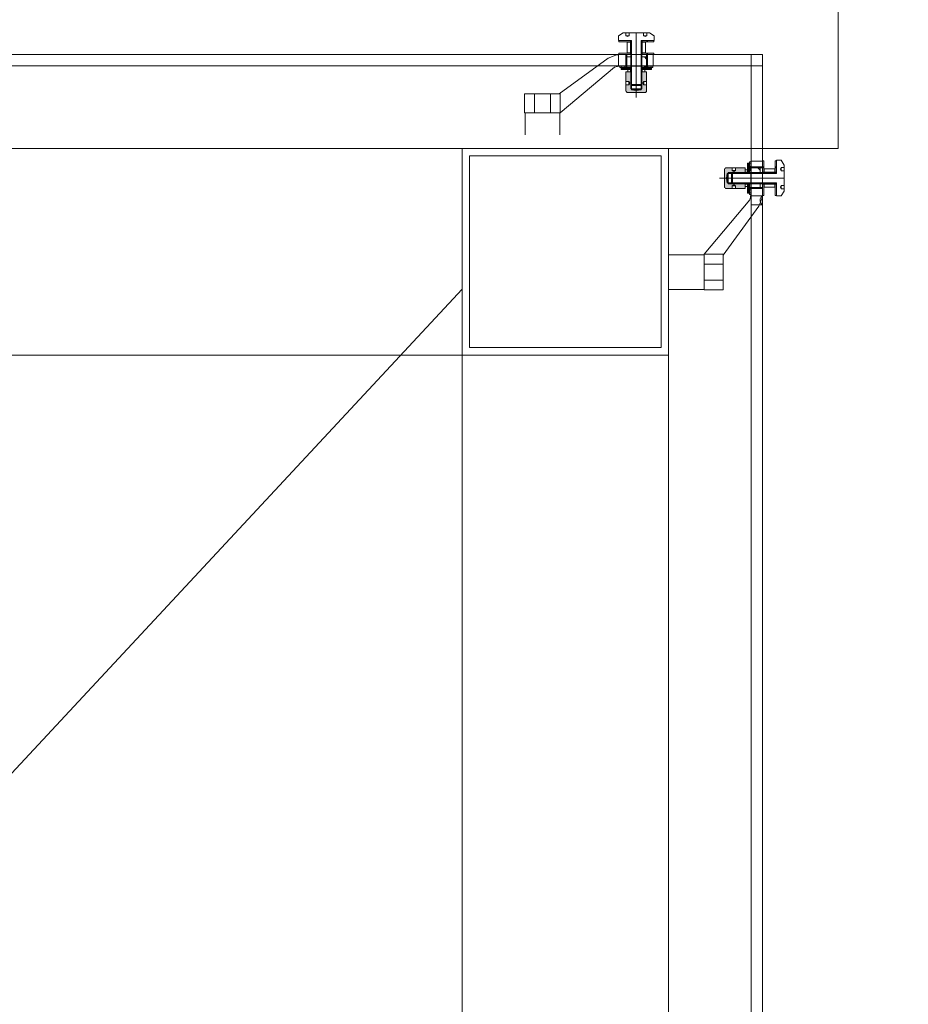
# Model space of a CAD drawing. Header units: inches. Extents: x -647532 to 3008597, y -136987 to 2557681.
# Tile 13 of 153: x 56935 to 57881, y 23351 to 24399. Entities that reach past the tile are written whole.
import ezdxf
from ezdxf import colors
from ezdxf.entities.mleader import LeaderData, LeaderLine
from ezdxf.enums import TextEntityAlignment as Align
from ezdxf.math import Vec2, Vec3

# ---------------------------------------------------------------- set-up
doc = ezdxf.new("R2010")
doc.units = ezdxf.units.IN
doc.header["$MEASUREMENT"] = 0
doc.linetypes.add('a_base _85_a_base _85_WEST PTB LVL 2 - FACADE$0$DASHED', pattern=[0.75, 0.5, -0.25])
doc.layers.add('ARCH', color=8, linetype='Continuous')
for name, color, linetype, lineweight in [('FURN', 8, 'Continuous', 5), ('FURN-HATCH', 8, 'Continuous', 5), ('YD-EXTERNAL 4', 8, 'Continuous', 5)]:
    doc.layers.add(name, color=color, linetype=linetype, lineweight=lineweight)
doc.styles.add('ARIAL', font='arial.ttf')
doc.styles.get("Standard").update_dxf_attribs({"font": 'arial.ttf'})

# ---------------------------------------------------------------- blocks, each defined once
blk = doc.blocks.new('_TagSlot')
at = {"color": 0, "linetype": 'ByBlock', "lineweight": -2, "transparency": 16777216}
for p, q in [((-4, 4), (4, 4)), ((-4, -4), (4, -4))]:
    blk.add_line(p, q, dxfattribs=at)
for centre, start, end in [((-4, 0), 90, 270), ((4, 0), 270, 90)]:
    blk.add_arc(centre, 4, start, end, dxfattribs=at)
at = {"layer": 'FURN', "color": 0, "transparency": 16777216, "style": 'ARIAL'}
blk.add_attdef('M-01', text='', height=2.5, dxfattribs=at).set_placement((0, -1.5), align=Align.CENTER)
blk = doc.blocks.new('_DotSmall')
at = {"color": 0, "linetype": 'ByBlock', "const_width": 0.5}
blk.add_lwpolyline([(-0.0625, 0, 1), (0.0625, 0, 1)], format="xyb", close=True, dxfattribs=at)
blk = doc.blocks.new('ARCH')
at = {"layer": 'YD-EXTERNAL 4', "linetype": 'Continuous'}
h = blk.add_hatch(dxfattribs=at)
h.set_pattern_fill('A_BASE__85_A_BASE__85_AN_5B', color=256, style=0, pattern_type=2)
h.set_pattern_definition([(135, (58918.87, 23493.22), (84.1905, 84.1905), []), (45, (58918.87, 23493.22), (-84.1905, 84.1905), [])])
h.paths.add_polyline_path([(57600.985, 24364.116), (57600.985, 24375.615), (57597.485, 24375.615), (57597.485, 24364.116)])
h = blk.add_hatch(dxfattribs=at)
h.set_pattern_fill('A_BASE__85_A_BASE__85_AN_5B', color=256, style=0, pattern_type=2)
h.set_pattern_definition([(135, (58841.89, 23496.575), (44.9013, 44.9013), []), (45, (58841.89, 23496.575), (-44.9013, 44.9013), [])])
h.paths.add_polyline_path([(57597.486, 24377.366), (57597.486, 24375.866), (57609.736, 24375.866), (57609.736, 24377.366)])
h = blk.add_hatch(dxfattribs=at)
h.set_pattern_fill('A_BASE__85_A_BASE__85_AN_5B', color=256, style=0, pattern_type=2)
h.set_pattern_definition([(135, (58841.89, 23483.075), (44.9013, 44.9013), []), (45, (58841.89, 23483.075), (-44.9013, 44.9013), [])])
h.paths.add_polyline_path([(57597.486, 24363.866), (57597.486, 24362.366), (57609.736, 24362.366), (57609.736, 24363.866)])
h = blk.add_hatch(dxfattribs=at)
h.set_pattern_fill('A_BASE__85_A_BASE__85_AN_5B', color=256, style=0, pattern_type=2)
h.set_pattern_definition([(135, (59527.3, 23442.62), (56.127, 56.127), []), (45, (59527.3, 23442.62), (-56.127, 56.127), [])])
h.paths.add_polyline_path([(57597.236, 24359.866), (57597.236, 24348.366), (57603.474, 24348.366), (57603.474, 24348.766), (57603.874, 24348.766), (57603.874, 24348.366), (57606.679, 24348.366), (57606.679, 24348.766), (57607.079, 24348.766), (57607.079, 24348.366), (57608.736, 24348.366), (57608.736, 24349.866), (57602.236, 24349.866), (57602.236, 24359.866)])
for points in [[(57584.986, 24348.366), (57575.238, 24348.366), (57575.238, 24346.366), (57584.986, 24346.366)], [(57580.237, 24333.617), (57583.237, 24333.617), (57584.237, 24331.867), (57583.237, 24330.117), (57580.237, 24330.117), (57580.237, 24323.868), (57580.239, 24323.77), (57580.247, 24323.672), (57580.259, 24323.575), (57580.275, 24323.478), (57580.297, 24323.382), (57580.323, 24323.288), (57580.354, 24323.194), (57580.389, 24323.103), (57580.429, 24323.013), (57580.473, 24322.925), (57580.522, 24322.84), (57580.574, 24322.757), (57580.631, 24322.677), (57580.691, 24322.599), (57580.755, 24322.525), (57580.823, 24322.454), (57580.894, 24322.386), (57580.968, 24322.322), (57581.046, 24322.262), (57581.126, 24322.205), (57581.209, 24322.153), (57581.294, 24322.104), (57581.382, 24322.06), (57581.472, 24322.021), (57581.563, 24321.985), (57581.656, 24321.954), (57581.751, 24321.928), (57581.847, 24321.907), (57581.943, 24321.89), (57582.041, 24321.878), (57582.139, 24321.871), (57582.237, 24321.868), (57591.236, 24321.868), (57591.236, 24323.868), (57586.236, 24324.868), (57586.235, 24325.868), (57585.237, 24325.868), (57585.237, 24343.866), (57580.237, 24343.866)], [(57591.236, 24323.868), (57591.236, 24321.868), (57600.235, 24321.868), (57600.333, 24321.871), (57600.431, 24321.878), (57600.528, 24321.89), (57600.625, 24321.907), (57600.721, 24321.928), (57600.816, 24321.954), (57600.909, 24321.985), (57601, 24322.021), (57601.09, 24322.06), (57601.178, 24322.104), (57601.263, 24322.153), (57601.346, 24322.205), (57601.426, 24322.262), (57601.504, 24322.322), (57601.578, 24322.386), (57601.649, 24322.454), (57601.717, 24322.525), (57601.781, 24322.599), (57601.841, 24322.677), (57601.898, 24322.757), (57601.95, 24322.84), (57601.999, 24322.925), (57602.043, 24323.013), (57602.083, 24323.103), (57602.118, 24323.194), (57602.149, 24323.288), (57602.175, 24323.382), (57602.196, 24323.478), (57602.213, 24323.575), (57602.225, 24323.672), (57602.232, 24323.77), (57602.235, 24323.868), (57602.235, 24330.117), (57599.235, 24330.117), (57598.235, 24331.867), (57599.235, 24333.617), (57602.235, 24333.617), (57602.235, 24343.866), (57597.235, 24343.866), (57597.235, 24325.868), (57596.234, 24325.868), (57596.235, 24324.868)], [(57597.486, 24346.366), (57607.234, 24346.366), (57607.234, 24348.366), (57597.486, 24348.366)], [(57707.106, 24236.68), (57707.106, 24241.68), (57696.857, 24241.68), (57696.857, 24238.68), (57695.108, 24237.68), (57693.358, 24238.68), (57693.358, 24241.68), (57687.108, 24241.68), (57687.01, 24241.677), (57686.912, 24241.67), (57686.815, 24241.658), (57686.718, 24241.641), (57686.622, 24241.62), (57686.528, 24241.593), (57686.435, 24241.563), (57686.343, 24241.527), (57686.253, 24241.488), (57686.166, 24241.443), (57686.08, 24241.395), (57685.997, 24241.343), (57685.917, 24241.286), (57685.84, 24241.226), (57685.765, 24241.162), (57685.694, 24241.094), (57685.627, 24241.023), (57685.563, 24240.948), (57685.502, 24240.871), (57685.446, 24240.791), (57685.393, 24240.708), (57685.345, 24240.623), (57685.301, 24240.535), (57685.261, 24240.445), (57685.226, 24240.354), (57685.195, 24240.26), (57685.169, 24240.166), (57685.147, 24240.07), (57685.13, 24239.973), (57685.118, 24239.876), (57685.111, 24239.778), (57685.109, 24239.68), (57685.109, 24230.681), (57687.108, 24230.681), (57688.108, 24235.68), (57689.108, 24235.679), (57689.108, 24236.68), (57692.708, 24236.675)], [(57709.606, 24236.931), (57711.606, 24236.931), (57711.606, 24246.679), (57709.606, 24246.679)], [(57687.108, 24230.681), (57685.109, 24230.681), (57685.109, 24221.682), (57685.111, 24221.584), (57685.118, 24221.486), (57685.13, 24221.388), (57685.147, 24221.292), (57685.169, 24221.196), (57685.195, 24221.101), (57685.226, 24221.008), (57685.261, 24220.916), (57685.301, 24220.827), (57685.345, 24220.739), (57685.393, 24220.654), (57685.446, 24220.571), (57685.502, 24220.49), (57685.563, 24220.413), (57685.627, 24220.339), (57685.694, 24220.268), (57685.765, 24220.2), (57685.84, 24220.136), (57685.917, 24220.075), (57685.997, 24220.019), (57686.08, 24219.966), (57686.166, 24219.918), (57686.253, 24219.874), (57686.343, 24219.834), (57686.435, 24219.799), (57686.528, 24219.768), (57686.622, 24219.742), (57686.718, 24219.72), (57686.815, 24219.703), (57686.912, 24219.691), (57687.01, 24219.684), (57687.108, 24219.682), (57693.358, 24219.682), (57693.358, 24222.682), (57695.108, 24223.681), (57696.857, 24222.682), (57696.857, 24219.682), (57707.106, 24219.682), (57707.106, 24224.681), (57689.108, 24224.681), (57689.108, 24225.68), (57688.108, 24225.681)], [(57711.606, 24224.431), (57709.606, 24224.431), (57709.606, 24214.682), (57711.606, 24214.682)]]:
    blk.add_hatch(color=256, dxfattribs=at).paths.add_polyline_path(points)
h = blk.add_hatch(dxfattribs=at)
h.set_pattern_fill('A_BASE__85_A_BASE__85_AN_5B', color=256, style=0, pattern_type=2)
h.set_pattern_definition([(135, (56805.86, 26166.746), (56.127, 56.127), []), (45, (56805.86, 26166.746), (-56.127, 56.127), [])])
h.paths.add_polyline_path([(57712.006, 24242.918), (57711.606, 24242.918), (57711.606, 24236.681), (57723.106, 24236.681), (57723.106, 24241.681), (57713.106, 24241.681), (57713.106, 24248.181), (57711.606, 24248.181), (57711.606, 24246.523), (57712.006, 24246.523), (57712.006, 24246.123), (57711.606, 24246.123), (57711.606, 24243.318), (57712.006, 24243.318)])
h = blk.add_hatch(dxfattribs=at)
h.set_pattern_fill('A_BASE__85_A_BASE__85_AN_5B', color=256, style=0, pattern_type=2)
h.set_pattern_definition([(135, (56846.316, 25481.34), (44.9013, 44.9013), []), (45, (56846.316, 25481.34), (-44.9013, 44.9013), [])])
h.paths.add_polyline_path([(57727.106, 24236.931), (57727.106, 24249.181), (57725.606, 24249.181), (57725.606, 24236.931)])
h = blk.add_hatch(dxfattribs=at)
h.set_pattern_fill('A_BASE__85_A_BASE__85_AN_5B', color=256, style=0, pattern_type=2)
h.set_pattern_definition([(135, (56859.816, 25481.34), (44.9013, 44.9013), []), (45, (56859.816, 25481.34), (-44.9013, 44.9013), [])])
h.paths.add_polyline_path([(57740.606, 24236.931), (57740.606, 24249.181), (57739.106, 24249.181), (57739.106, 24236.931)])
h = blk.add_hatch(dxfattribs=at)
h.set_pattern_fill('A_BASE__85_A_BASE__85_AN_5B', color=256, style=0, pattern_type=2)
h.set_pattern_definition([(135, (56856.46, 25558.31), (84.1905, 84.1905), []), (45, (56856.46, 25558.31), (-84.1905, 84.1905), [])])
h.paths.add_polyline_path([(57727.357, 24240.43), (57727.357, 24236.93), (57738.855, 24236.93), (57738.855, 24240.43)])
at = {"layer": 'YD-EXTERNAL 4', "linetype": 'a_base _85_a_base _85_WEST PTB LVL 2 - FACADE$0$DASHED'}
blk.add_line((57806.082, 30512.363), (57806.196, 24262.366), dxfattribs=at)
at = {"layer": 'YD-EXTERNAL 4', "linetype": 'Continuous'}
for p, q in [((57577.236, 24385.366), (57572.236, 24382.366)), ((57605.236, 24385.366), (57577.236, 24385.366)), ((57579.986, 24382.366), (57579.986, 24385.366)), ((57583.486, 24385.366), (57583.486, 24382.366)), ((57591.236, 24385.931), (57591.236, 24316.514)), ((57598.986, 24382.366), (57598.986, 24385.366)), ((57602.486, 24385.366), (57602.486, 24382.366)), ((57610.236, 24382.366), (57605.236, 24385.366)), ((57572.236, 24382.366), (57572.236, 24377.366)), ((57586.236, 24377.366), (57572.236, 24377.366)), ((57572.736, 24377.366), (57572.736, 24375.866)), ((57585.236, 24375.866), (57572.736, 24375.866)), ((57581.736, 24381.366), (57579.986, 24382.366)), ((57583.486, 24382.366), (57579.986, 24382.366)), ((57585.236, 24375.615), (57581.487, 24375.615)), ((57581.487, 24375.615), (57581.487, 24364.116)), ((57583.486, 24382.366), (57581.736, 24381.366)), ((57584.986, 24377.366), (57584.986, 24375.866)), ((57584.987, 24375.615), (57584.987, 24364.116)), ((57585.236, 24377.366), (57585.236, 24330.366)), ((57586.236, 24377.366), (57586.236, 24329.366)), ((57596.236, 24377.366), (57610.236, 24377.366)), ((57596.236, 24377.366), (57596.236, 24329.366)), ((57597.236, 24377.366), (57597.236, 24330.366)), ((57609.736, 24375.866), (57597.236, 24375.866)), ((57600.985, 24375.615), (57597.236, 24375.615)), ((57597.485, 24375.615), (57597.485, 24364.116)), ((57597.486, 24377.366), (57597.486, 24375.866)), ((57600.736, 24381.366), (57598.986, 24382.366)), ((57602.486, 24382.366), (57598.986, 24382.366)), ((57602.486, 24382.366), (57600.736, 24381.366)), ((57600.985, 24375.615), (57600.985, 24364.116)), ((57609.736, 24377.366), (57609.736, 24375.866)), ((57610.236, 24382.366), (57610.236, 24377.366)), ((57572.736, 24363.866), (57572.736, 24362.366)), ((57585.236, 24363.866), (57572.736, 24363.866)), ((57585.236, 24364.116), (57581.487, 24364.116)), ((57584.986, 24363.866), (57584.986, 24362.366)), ((57585.236, 24369.866), (57584.987, 24369.866)), ((57597.485, 24369.866), (57597.236, 24369.866)), ((57600.985, 24364.116), (57597.236, 24364.116)), ((57609.736, 24363.866), (57597.236, 24363.866)), ((57597.486, 24363.866), (57597.486, 24362.366)), ((57609.736, 24363.866), (57609.736, 24362.366)), ((57725.606, 24362.366), (56599.585, 24362.365)), ((57509.236, 24320.366), (57561.399, 24358.33)), ((57572.236, 24362.366), (57609.736, 24362.366)), ((57572.236, 24349.866), (57572.236, 24362.366)), ((57580.231, 24362.366), (57580.231, 24349.866)), ((57580.236, 24348.366), (57580.236, 24362.366)), ((57580.236, 24359.866), (57585.236, 24359.866)), ((57581.236, 24348.366), (57581.236, 24362.366)), ((57597.236, 24359.866), (57597.236, 24349.866)), ((57597.236, 24359.866), (57602.241, 24359.866)), ((57602.236, 24362.366), (57602.236, 24348.366)), ((57602.241, 24362.366), (57602.241, 24349.866)), ((57603.236, 24362.366), (57603.236, 24348.366)), ((57609.236, 24362.366), (57609.236, 24349.866)), ((57713.606, 20904.366), (57713.606, 24362.366)), ((57725.606, 20892.366), (57725.606, 24362.366)), ((56605.585, 24350.366), (57725.606, 24350.366)), ((57510.236, 24300.366), (57568.15, 24348.889)), ((57609.236, 24349.866), (57572.236, 24349.866)), ((57573.736, 24349.866), (57573.736, 24348.366)), ((57573.736, 24348.366), (57585.236, 24348.366)), ((57575.238, 24348.366), (57575.238, 24346.366)), ((57585.236, 24346.366), (57575.238, 24346.366)), ((57575.393, 24348.766), (57575.793, 24348.766)), ((57575.393, 24348.366), (57575.393, 24348.766)), ((57575.793, 24348.766), (57575.793, 24348.366)), ((57578.598, 24348.766), (57578.998, 24348.766)), ((57578.598, 24348.366), (57578.598, 24348.766)), ((57578.998, 24348.766), (57578.998, 24348.366)), ((57585.236, 24343.866), (57580.237, 24343.866)), ((57580.237, 24343.866), (57580.237, 24323.868)), ((57582.237, 24346.366), (57582.237, 24343.866)), ((57584.986, 24348.366), (57584.986, 24343.866)), ((57585.237, 24343.866), (57585.237, 24329.468)), ((57586.242, 24343.866), (57586.242, 24328.468)), ((57596.239, 24343.866), (57596.239, 24328.477)), ((57597.235, 24343.866), (57597.235, 24329.468)), ((57608.736, 24348.366), (57597.236, 24348.366)), ((57607.234, 24346.366), (57597.236, 24346.366)), ((57602.235, 24343.866), (57597.236, 24343.866)), ((57597.486, 24348.366), (57597.486, 24343.866)), ((57601.213, 24349.597), (57598.466, 24348.366)), ((57602.213, 24349.597), (57599.466, 24348.366)), ((57600.235, 24346.366), (57600.235, 24343.866)), ((57602.235, 24343.866), (57602.235, 24323.868)), ((57603.874, 24348.766), (57603.474, 24348.766)), ((57603.474, 24348.766), (57603.474, 24348.366)), ((57603.874, 24348.366), (57603.874, 24348.766)), ((57607.079, 24348.766), (57606.679, 24348.766)), ((57606.679, 24348.766), (57606.679, 24348.366)), ((57607.079, 24348.366), (57607.079, 24348.766)), ((57607.234, 24348.366), (57607.234, 24346.366)), ((57608.736, 24348.366), (57608.736, 24349.866)), ((57580.237, 24333.617), (57583.237, 24333.617)), ((57583.237, 24333.617), (57583.237, 24330.117)), ((57583.237, 24333.617), (57584.237, 24331.867)), ((57599.235, 24333.617), (57598.235, 24331.867)), ((57599.235, 24333.617), (57599.235, 24330.117)), ((57602.235, 24333.617), (57599.235, 24333.617)), ((57580.237, 24330.117), (57583.237, 24330.117)), ((57600.235, 24321.868), (57582.237, 24321.868)), ((57584.237, 24331.867), (57583.237, 24330.117)), ((57597.236, 24330.366), (57585.236, 24330.366)), ((57585.236, 24330.366), (57586.236, 24329.366)), ((57585.237, 24329.468), (57585.237, 24325.868)), ((57597.235, 24325.868), (57585.237, 24325.868)), ((57586.231, 24328.468), (57586.236, 24324.868)), ((57596.236, 24329.366), (57586.236, 24329.366)), ((57596.235, 24324.868), (57586.236, 24324.868)), ((57586.236, 24324.868), (57591.236, 24323.868)), ((57596.235, 24324.868), (57591.236, 24323.868)), ((57596.23, 24328.468), (57596.235, 24324.868)), ((57597.236, 24330.366), (57596.236, 24329.366)), ((57597.23, 24329.468), (57597.235, 24325.868)), ((57598.235, 24331.867), (57599.235, 24330.117)), ((57602.235, 24330.117), (57599.235, 24330.117)), ((57472.236, 24320.366), (57510.236, 24320.366)), ((57472.236, 24300.366), (57472.236, 24320.366)), ((57482.736, 24300.366), (57482.736, 24320.366)), ((57499.736, 24320.366), (57499.736, 24300.366)), ((57510.236, 24300.366), (57510.236, 24320.366)), ((57472.236, 24300.366), (57510.236, 24300.366)), ((57806.196, 24262.366), (54255.606, 24262.366)), ((57405.606, 24262.366), (57405.606, 20992.366)), ((57711.606, 24248.181), (57711.606, 24236.681)), ((57711.606, 24248.181), (57713.106, 24248.181)), ((57713.106, 24248.681), (57713.106, 24211.681)), ((57725.606, 24248.681), (57713.106, 24248.681)), ((57727.106, 24249.181), (57725.606, 24249.181)), ((57727.106, 24249.181), (57727.106, 24236.681)), ((57739.106, 24249.181), (57739.106, 24236.681)), ((57740.606, 24249.181), (57739.106, 24249.181)), ((57745.606, 24249.681), (57740.606, 24249.681)), ((57740.606, 24235.681), (57740.606, 24249.681)), ((57745.606, 24249.681), (57748.606, 24244.681)), ((57685.109, 24239.68), (57685.109, 24221.682)), ((57707.106, 24241.68), (57687.108, 24241.68)), ((57693.358, 24241.68), (57693.358, 24238.68)), ((57696.857, 24238.68), (57693.358, 24238.68)), ((57695.108, 24237.68), (57693.358, 24238.68)), ((57696.857, 24238.68), (57695.108, 24237.68)), ((57696.857, 24241.68), (57696.857, 24238.68)), ((57707.106, 24241.68), (57707.106, 24236.681)), ((57709.606, 24239.68), (57707.106, 24239.68)), ((57709.606, 24246.679), (57709.606, 24236.681)), ((57711.606, 24246.679), (57709.606, 24246.679)), ((57711.606, 24246.523), (57712.006, 24246.523)), ((57712.006, 24246.123), (57711.606, 24246.123)), ((57711.606, 24243.318), (57712.006, 24243.318)), ((57712.006, 24242.918), (57711.606, 24242.918)), ((57725.606, 24242.681), (57711.606, 24242.681)), ((57725.606, 24241.681), (57711.606, 24241.681)), ((57712.838, 24241.658), (57711.606, 24238.911)), ((57712.838, 24240.658), (57711.606, 24237.911)), ((57712.006, 24246.523), (57712.006, 24246.123)), ((57712.006, 24243.318), (57712.006, 24242.918)), ((57725.606, 24241.686), (57713.106, 24241.686)), ((57723.106, 24236.681), (57723.106, 24241.686)), ((57727.357, 24240.43), (57727.357, 24236.681)), ((57738.855, 24240.43), (57727.357, 24240.43)), ((57738.855, 24240.43), (57738.855, 24236.681)), ((57745.606, 24241.931), (57744.606, 24240.181)), ((57744.606, 24240.181), (57745.606, 24238.431)), ((57748.606, 24241.931), (57745.606, 24241.931)), ((57745.606, 24241.931), (57745.606, 24238.431)), ((57745.606, 24238.431), (57748.606, 24238.431)), ((57748.606, 24244.681), (57748.606, 24216.681)), ((57749.172, 24230.681), (57679.754, 24230.681)), ((57688.108, 24235.68), (57687.108, 24230.681)), ((57688.108, 24225.681), (57687.108, 24230.681)), ((57688.108, 24235.68), (57688.108, 24225.681)), ((57691.708, 24235.675), (57688.108, 24235.68)), ((57689.108, 24236.68), (57689.108, 24224.681)), ((57692.708, 24236.675), (57689.108, 24236.68)), ((57707.106, 24235.684), (57691.717, 24235.684)), ((57693.606, 24236.681), (57692.606, 24235.681)), ((57692.606, 24235.681), (57692.606, 24225.681)), ((57740.606, 24235.681), (57692.606, 24235.681)), ((57707.106, 24236.68), (57692.708, 24236.68)), ((57693.606, 24236.681), (57693.606, 24224.681)), ((57740.606, 24236.681), (57693.606, 24236.681)), ((57711.606, 24236.931), (57707.106, 24236.931)), ((57723.106, 24236.681), (57713.106, 24236.681)), ((57727.106, 24236.931), (57725.606, 24236.931)), ((57738.855, 24236.93), (57727.357, 24236.93)), ((57733.106, 24236.93), (57733.106, 24236.681)), ((57740.606, 24236.931), (57739.106, 24236.931)), ((57707.106, 24219.682), (57687.108, 24219.682)), ((57691.708, 24225.676), (57688.108, 24225.681)), ((57692.708, 24224.681), (57689.108, 24224.681)), ((57707.106, 24225.686), (57691.708, 24225.686)), ((57693.606, 24224.681), (57692.606, 24225.681)), ((57740.606, 24225.681), (57692.606, 24225.681)), ((57707.106, 24224.681), (57692.708, 24224.681)), ((57695.108, 24223.681), (57693.358, 24222.682)), ((57696.857, 24222.682), (57693.358, 24222.682)), ((57693.358, 24219.682), (57693.358, 24222.682)), ((57740.606, 24224.681), (57693.606, 24224.681)), ((57696.857, 24222.682), (57695.108, 24223.681)), ((57696.857, 24219.682), (57696.857, 24222.682)), ((57707.106, 24224.681), (57707.106, 24219.682)), ((57711.606, 24224.431), (57707.106, 24224.431)), ((57709.606, 24221.682), (57707.106, 24221.682)), ((57709.606, 24224.681), (57709.606, 24214.682)), ((57711.606, 24213.181), (57711.606, 24224.681)), ((57711.606, 24220.681), (57725.606, 24220.681)), ((57711.606, 24219.681), (57725.606, 24219.681)), ((57712.006, 24218.443), (57711.606, 24218.443)), ((57711.606, 24218.043), (57712.006, 24218.043)), ((57712.006, 24218.043), (57712.006, 24218.443)), ((57725.606, 24219.676), (57713.106, 24219.676)), ((57723.106, 24219.681), (57723.106, 24224.681)), ((57727.106, 24224.431), (57725.606, 24224.431)), ((57727.106, 24224.681), (57727.106, 24212.181)), ((57727.357, 24224.681), (57727.357, 24220.932)), ((57738.855, 24224.431), (57727.357, 24224.431)), ((57738.855, 24220.932), (57727.357, 24220.932)), ((57733.106, 24224.681), (57733.106, 24224.431)), ((57738.855, 24224.681), (57738.855, 24220.932)), ((57739.106, 24224.681), (57739.106, 24212.181)), ((57740.606, 24224.431), (57739.106, 24224.431)), ((57740.606, 24225.681), (57740.606, 24211.681)), ((57745.606, 24222.931), (57744.606, 24221.181)), ((57744.606, 24221.181), (57745.606, 24219.431)), ((57745.606, 24222.931), (57745.606, 24219.431)), ((57748.606, 24222.931), (57745.606, 24222.931)), ((57745.606, 24219.431), (57748.606, 24219.431)), ((57748.606, 24216.681), (57745.606, 24211.681)), ((57663.606, 24149.681), (57712.129, 24207.594)), ((57711.606, 24214.682), (57709.606, 24214.682)), ((57712.006, 24215.238), (57711.606, 24215.238)), ((57711.606, 24214.838), (57712.006, 24214.838)), ((57713.106, 24213.181), (57711.606, 24213.181)), ((57712.006, 24214.838), (57712.006, 24215.238)), ((57713.106, 24211.681), (57725.606, 24211.681)), ((57727.106, 24212.181), (57725.606, 24212.181)), ((57740.606, 24212.181), (57739.106, 24212.181)), ((57745.606, 24211.681), (57740.606, 24211.681)), ((57683.606, 24148.681), (57721.57, 24200.844)), ((57725.606, 24202.366), (57713.606, 24202.366)), ((57663.606, 24111.681), (57663.606, 24149.681)), ((57663.606, 24149.681), (57683.606, 24149.681)), ((57683.606, 24111.681), (57683.606, 24149.681)), ((57683.606, 24139.181), (57663.606, 24139.181)), ((54705.606, 21212.366), (57405.606, 24112.366)), ((57663.606, 24122.181), (57683.606, 24122.181)), ((57663.606, 24111.681), (57683.606, 24111.681)), ((57625.606, 24042.366), (54485.606, 24042.366))]:
    blk.add_line(p, q, dxfattribs=at)
at = {"layer": 'YD-EXTERNAL 4', "linetype": 'Continuous', "flags": 128}
for points in [[(57713.606, 24362.366), (57725.606, 24362.366)], [(57725.606, 24350.366), (57713.606, 24350.366)], [(57472.736, 24300.366), (57472.736, 24276.866)], [(57509.736, 24276.866), (57509.736, 24300.366)], [(54485.606, 20992.366), (57625.606, 20992.366), (57625.606, 24262.366)], [(57625.606, 24262.366), (57405.606, 24262.366)], [(57625.606, 24149.181), (57663.606, 24149.181)], [(57663.606, 24112.181), (57625.606, 24112.181)]]:
    blk.add_lwpolyline(points, dxfattribs=at)
blk.add_lwpolyline([(57413.606, 24254.366), (57413.606, 24050.366), (57617.606, 24050.366), (57617.606, 24254.366)], close=True, dxfattribs=at)
at = {"layer": 'YD-EXTERNAL 4', "linetype": 'Continuous'}
for centre, radius, start, end in [((57576.746, 24331.166), 31.2, 98.311637, 119.465747), ((57709.63, 24357.366), 129.496, 177.787192, 182.212808), ((57476.192, 24357.366), 126.143, 357.728345, 2.271655), ((57576.333, 24322.891), 27.255, 81.767053, 107.47253), ((57582.237, 24323.868), 2, 180, 270), ((57600.235, 24323.868), 2, 270, 0), ((57687.108, 24239.68), 2, 90, 180), ((57720.606, 24115.637), 126.143, 87.728345, 92.271655), ((57687.108, 24221.682), 2, 180, 270), ((57686.131, 24215.778), 27.255, 342.52747, 8.232947), ((57720.606, 24349.075), 129.496, 267.787192, 272.212808), ((57694.406, 24216.191), 31.2, 330.534253, 351.688363), ((57729.396, 24207.366), 6.274, 127.161447, 232.838553)]:
    blk.add_arc(centre, radius, start, end, dxfattribs=at)
at = {"layer": 'FURN-HATCH', "linetype": 'Continuous'}
ml = blk.add_multileader_block('Standard', dxfattribs=at)
ml.set_content('_TagSlot', color=256, scale=-11.71875)
ml.set_attribute('M-01', 'VNR1', width=0)
ml.set_leader_properties(color=256, linetype='ByLayer', lineweight=-1)
ml.set_arrow_properties(name='DOTSMALL')
ml.build(insert=Vec2(0, 0))
ml.multileader.update_dxf_attribs({"dogleg_length": 115.809, "arrow_head_size": 28.235})
ctx = ml.context
ctx.base_point, ctx.char_height, ctx.arrow_head_size, ctx.landing_gap_size, ctx.plane_origin = Vec3(101476.346, 52296.962), 200, 28.235, 4, Vec3(100757.024, 52076.672)
notes = []
notes.append((ctx, [(0, (0, 0, 0), (0, 0), (1, 0), 1, [])]))
ctx.block.insert, ctx.block.rotation, ctx.block.scale = Vec3(101570.096, 52296.962), 3.14159265, Vec3(-11.71875, 11.71875, 11.71875)
ml = blk.add_multileader_block('Standard', dxfattribs=at)
ml.set_content('_TagSlot', color=256, scale=-11.71875)
ml.set_attribute('M-01', 'VNR1', width=0)
ml.set_leader_properties(color=256, linetype='ByLayer', lineweight=-1)
ml.set_arrow_properties(name='DOTSMALL')
ml.build(insert=Vec2(0, 0))
ml.multileader.update_dxf_attribs({"dogleg_length": 115.809, "arrow_head_size": 28.235})
ctx = ml.context
ctx.base_point, ctx.char_height, ctx.arrow_head_size, ctx.landing_gap_size, ctx.plane_origin = Vec3(97954.669, 52254.917), 200, 28.235, 4, Vec3(97235.347, 52034.627)
notes.append((ctx, [(0, (0, 0, 0), (0, 0), (1, 0), 1, [])]))
ctx.block.insert, ctx.block.rotation, ctx.block.scale = Vec3(98048.419, 52254.917), 3.14159265, Vec3(-11.71875, 11.71875, 11.71875)
ml = blk.add_multileader_block('Standard', dxfattribs=at)
ml.set_content('_TagSlot', color=256, scale=-11.71875)
ml.set_attribute('M-01', 'VNR1', width=0)
ml.set_leader_properties(color=256, linetype='ByLayer', lineweight=-1)
ml.set_arrow_properties(name='DOTSMALL')
ml.build(insert=Vec2(0, 0))
ml.multileader.update_dxf_attribs({"dogleg_length": 115.809, "arrow_head_size": 28.235})
ctx = ml.context
ctx.base_point, ctx.char_height, ctx.arrow_head_size, ctx.landing_gap_size, ctx.plane_origin = Vec3(99751.234, 51693.272), 200, 28.235, 4, Vec3(99031.911, 51472.982)
notes.append((ctx, [(0, (0, 0, 0), (0, 0), (1, 0), 1, [])]))
ctx.block.insert, ctx.block.rotation, ctx.block.scale = Vec3(99844.984, 51693.272), 3.14159265, Vec3(-11.71875, 11.71875, 11.71875)
for ctx, leaders in notes:
    for number, flags, end, landing, length, lines in leaders:
        leader = LeaderData()
        leader.index, (leader.has_last_leader_line, leader.has_dogleg_vector, leader.attachment_direction) = number, flags
        leader.last_leader_point, leader.dogleg_vector, leader.dogleg_length = Vec3(end), Vec3(landing), length
        for number, points, colour, breaks in lines:
            line = LeaderLine()
            line.index, line.vertices, line.color, line.breaks = number, Vec3.list(points), colors.encode_raw_color(colour), breaks
            leader.lines.append(line)
        ctx.leaders.append(leader)

msp = doc.modelspace()

# ---------------------------------------------------------------- block references
at = {"layer": 'ARCH'}
msp.add_blockref('ARCH', (0, 0), dxfattribs=at)

doc.saveas('drawing.dxf')
